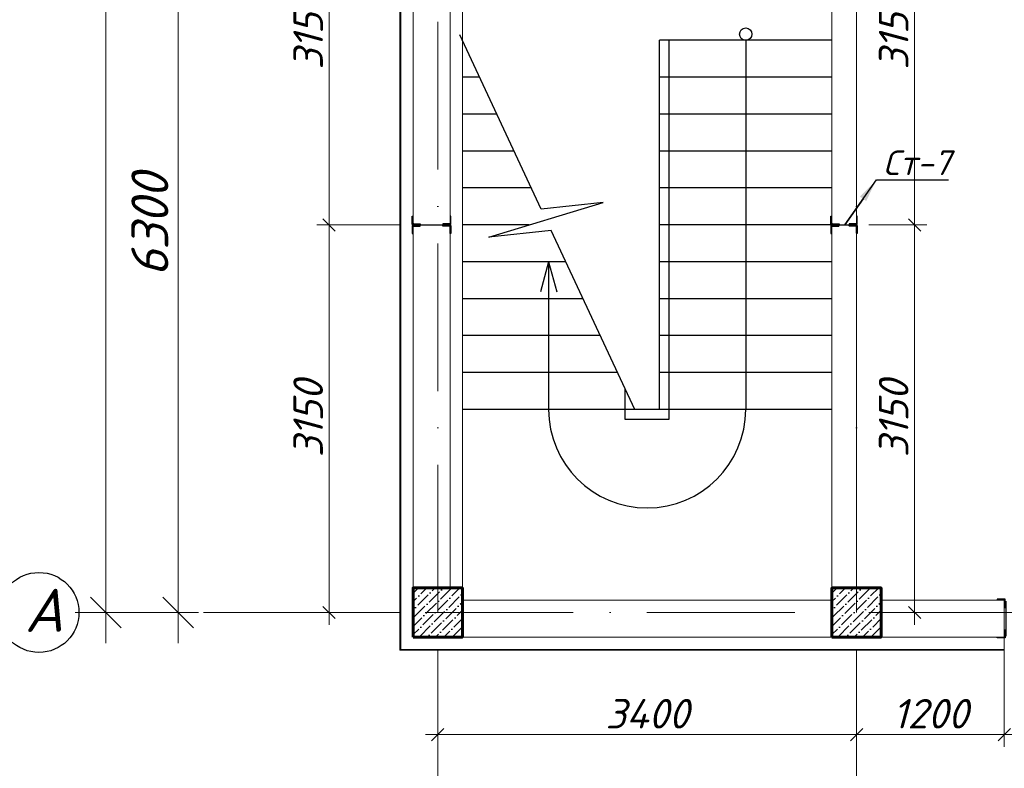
# Model space of a CAD drawing. Header units: millimetres. Extents: x 363306 to 7757304, y 1022887 to 1207196.
# Tile 136 of 256: x 923267 to 931262, y 1068771 to 1074854. Entities that reach past the tile are written whole.
import ezdxf
from ezdxf import colors
from ezdxf.entities.mleader import LeaderData, LeaderLine
from ezdxf.math import Vec2, Vec3

# ---------------------------------------------------------------- set-up
doc = ezdxf.new("R2010")
doc.units = ezdxf.units.MM
doc.linetypes.add('ACAD_ISO10W100', pattern=[18, 12, -3, 0, -3])
doc.layers.add('0 @ 100', color=7, linetype='Continuous')
doc.layers.add('kcd_tx', color=7, linetype='Continuous')
for name, color, linetype, lineweight in [('5   0.30', 1, 'Continuous', 30), ('ACO-текст', 7, 'Continuous', 20), ('expl', 234, 'Continuous', 13), ('PLAN', 250, 'Continuous', 25), ('размеры', 12, 'Continuous', 15)]:
    doc.layers.add(name, color=color, linetype=linetype, lineweight=lineweight)
doc.styles.add('ISOCPEUR', font='isocpeur.TTF')
doc.styles.add('PDF ISOCPEUR Italic', font='isocpeui.ttf')
doc.styles.get("Standard").update_dxf_attribs({"font": 'isocpeui.ttf'})
doc.styles.add('ГОСТ 2.304', font='isocpeui.ttf')
doc.linetypes.add('FENCELINE1', pattern='A,6.35,-2.54,[133,ltypeshp.shx,S=2.54,R=0,X=-2.54,Y=0],-2.54,25.4', length=36.83)
doc.dimstyles.new('12121212', dxfattribs={"dimtxt": 200, "dimasz": 200, "dimexe": 200, "dimexo": 100, "dimgap": 100, "dimtad": 1, "dimdec": 0, "dimzin": 0, "dimdsep": 46, "dimtxsty": 'Standard', "dimblk": 'OBLIQUE', "dimcen": 200, "dimdle": 200, "dimclrd": 5, "dimclre": 5, "dimclrt": 5, "dimadec": 0, "dimazin": 0, "dimtfac": 1, "dimtdec": 0, "dimtofl": 0, "dimtmove": 1, "dimatfit": 3, "dimldrblk": 'OBLIQUE', "dimfxl": 0, "dimtolj": 1, "dimtzin": 0, "dimlwd": 9, "dimlwe": 9, "dimarcsym": 0})
doc.dimstyles.new('Санжар', dxfattribs={"dimtxt": 240, "dimasz": 200, "dimexe": 200, "dimexo": 200, "dimgap": 50, "dimtad": 1, "dimdec": 0, "dimtxsty": 'Standard', "dimblk": 'OBLIQUE', "dimcen": 2.5, "dimdle": 200, "dimclrd": 152, "dimclre": 152, "dimclrt": 152, "dimadec": 0, "dimazin": 0, "dimtfac": 1, "dimtdec": 0, "dimtmove": 0, "dimatfit": 3, "dimldrblk": 'OBLIQUE', "dimfxl": 0, "dimlwd": 0, "dimlwe": 0, "dimarcsym": 0})

# ---------------------------------------------------------------- blocks, each defined once
blk = doc.blocks.new('wq34f333')
at = {"ltscale": 100}
for p, q in [((571025, 1166139.6), (570364.3, 1167555.3)), ((573384.9, 1167511.1), (571984.9, 1167511.1)), ((571984.9, 1164511.1), (571984.9, 1167511.1)), ((570524.9, 1167211.1), (570384.9, 1167211.1)), ((573384.9, 1167211.1), (571984.9, 1167211.1)), ((570664.9, 1166911.1), (570384.9, 1166911.1)), ((573384.9, 1166911.1), (571984.9, 1166911.1)), ((570804.9, 1166611.1), (570384.9, 1166611.1)), ((573384.9, 1166611.1), (571984.9, 1166611.1)), ((570944.9, 1166311.1), (570384.9, 1166311.1)), ((573384.9, 1166311.1), (571984.9, 1166311.1)), ((570598.8, 1165911.2), (571528.5, 1166193.8)), ((571528.5, 1166193.8), (571025, 1166139.6)), ((570927.5, 1166011.1), (570384.9, 1166011.1)), ((573384.9, 1166011.1), (571984.9, 1166011.1)), ((571105.8, 1165966.4), (570598.8, 1165911.2)), ((571784.9, 1164511.1), (571105.8, 1165966.4)), ((571224.9, 1165711.1), (570384.9, 1165711.1)), ((573384.9, 1165711.1), (571984.9, 1165711.1)), ((571364.9, 1165411.1), (570384.9, 1165411.1)), ((573384.9, 1165411.1), (571984.9, 1165411.1)), ((571504.9, 1165111.1), (570384.9, 1165111.1)), ((573384.9, 1165111.1), (571984.9, 1165111.1)), ((571644.9, 1164811.1), (570384.9, 1164811.1)), ((573384.9, 1164811.1), (571984.9, 1164811.1)), ((573384.9, 1164511.1), (570384.9, 1164511.1))]:
    blk.add_line(p, q, dxfattribs=at)
at = {"color": 204, "linetype": 'FENCELINE1', "lineweight": 30, "ltscale": 20}
blk.add_lwpolyline([(571704.9, 1164682.5), (571704.9, 1164431.1), (572064.9, 1164431.1), (572064.9, 1167511.1)], dxfattribs=at)
at = {"layer": 'expl', "lineweight": 30}
for p, q in [((572684.9, 1167511.1), (572684.9, 1164511.1)), ((571084.9, 1165711.1), (571017.8, 1165468)), ((571084.9, 1165711.1), (571152.1, 1165468)), ((571084.9, 1165711.1), (571084.9, 1164511.1))]:
    blk.add_line(p, q, dxfattribs=at)
blk.add_circle((572684.9, 1167561.1), 50, dxfattribs=at)
blk.add_arc((571884.9, 1164511.1), 800, 180, 0, dxfattribs=at)
blk = doc.blocks.new('_Oblique')
at = {"color": 0, "linetype": 'ByBlock', "lineweight": -2}
blk.add_line((-0.5, -0.5), (0.5, 0.5), dxfattribs=at)
blk = doc.blocks.new('*D624')
at = {"color": 5, "lineweight": 9, "transparency": 16777216}
for p, q in [((924554.3, 1069787), (924554.3, 1076587)), ((924719.4, 1076337), (924304.3, 1076337)), ((924719.4, 1070037), (924304.3, 1070037))]:
    blk.add_line(p, q, dxfattribs=at)
at = {"layer": 'Defpoints', "color": 0, "lineweight": 25, "transparency": 16777216}
for p in [(924554.3, 1076337), (924819.4, 1076337), (924819.4, 1070037)]:
    blk.add_point(p, dxfattribs=at)
at = {"color": 5, "lineweight": 9, "transparency": 16777216, "xscale": 250, "yscale": 250, "zscale": 250}
for p, rotation in [((924554.3, 1076337), 90), ((924554.3, 1070037), 270)]:
    blk.add_blockref('_Oblique', p, dxfattribs=dict(at, rotation=rotation))
at = {"color": 5, "lineweight": 40, "transparency": 16777216, "insert": (924324.3, 1073187), "char_height": 300, "attachment_point": 5, "rotation": 90}
blk.add_mtext('\\A1;6300', dxfattribs=at)
blk = doc.blocks.new('*D627')
at = {"color": 5, "lineweight": 9, "transparency": 16777216}
for p, q in [((923967.7, 1085887), (923967.7, 1069787)), ((924474.3, 1085637), (923717.7, 1085637)), ((924474.3, 1070037), (923717.7, 1070037))]:
    blk.add_line(p, q, dxfattribs=at)
at = {"layer": 'Defpoints', "color": 0, "lineweight": 25, "transparency": 16777216}
for p in [(924574.3, 1085637), (923967.7, 1070037), (924574.3, 1070037)]:
    blk.add_point(p, dxfattribs=at)
at = {"color": 5, "lineweight": 9, "transparency": 16777216, "xscale": 250, "yscale": 250, "zscale": 250}
for p, rotation in [((923967.7, 1085637), 90), ((923967.7, 1070037), 270)]:
    blk.add_blockref('_Oblique', p, dxfattribs=dict(at, rotation=rotation))
at = {"color": 5, "lineweight": 40, "transparency": 16777216, "insert": (923737.7, 1077837), "char_height": 300, "attachment_point": 5, "rotation": 90}
blk.add_mtext('\\A1;15600', dxfattribs=at)
blk = doc.blocks.new('*U25')
at = {"color": 0, "linetype": 'ByBlock', "lineweight": -2, "ltscale": 100}
blk.add_lwpolyline([(0, 0), (63, 0), (63, 2.7, 0.414214), (60.7, 5), (12, 5, -0.414214), (5, 12), (5, 60.7, 0.414214), (2.7, 63), (0, 63)], format="xyb", close=True, dxfattribs=at)
blk = doc.blocks.new('*U35')
at = {"color": 0, "linetype": 'ByBlock', "lineweight": -2, "ltscale": 100}
blk.add_lwpolyline([(0, 0), (63, 0), (63, 2.7, 0.414214), (60.7, 5), (12, 5, -0.414214), (5, 12), (5, 60.7, 0.414214), (2.7, 63), (0, 63)], format="xyb", close=True, dxfattribs=at)
blk = doc.blocks.new('*U434')
at = {"color": 0, "linetype": 'ByBlock', "lineweight": -2, "ltscale": 100}
blk.add_lwpolyline([(0, 0), (63, 0), (63, 2.7, 0.414214), (60.7, 5), (12, 5, -0.414214), (5, 12), (5, 60.7, 0.414214), (2.7, 63), (0, 63)], format="xyb", close=True, dxfattribs=at)
blk = doc.blocks.new('*D787')
at = {"layer": 'Defpoints', "color": 0, "lineweight": 25, "ltscale": 100, "transparency": 16777216}
for p in [(925779.8, 1076337), (926462.3, 1076337), (926462.3, 1073187)]:
    blk.add_point(p, dxfattribs=at)
at = {"layer": 'kcd_tx', "lineweight": 0, "ltscale": 100, "transparency": 16777216}
for p, q in [((925779.8, 1073087), (925779.8, 1076437)), ((926362.3, 1076337), (925679.8, 1076337)), ((926362.3, 1073187), (925679.8, 1073187))]:
    blk.add_line(p, q, dxfattribs=at)
at = {"layer": 'kcd_tx', "lineweight": 0, "ltscale": 100, "transparency": 16777216, "xscale": 100, "yscale": 100, "zscale": 100}
for p, rotation in [((925779.8, 1076337), 90), ((925779.8, 1073187), 270)]:
    blk.add_blockref('_Oblique', p, dxfattribs=dict(at, rotation=rotation))
at = {"layer": 'kcd_tx', "lineweight": 15, "ltscale": 100, "transparency": 16777216, "insert": (925609.8, 1074762), "char_height": 240, "attachment_point": 5, "rotation": 90}
blk.add_mtext('3150', dxfattribs=at)
blk = doc.blocks.new('*D788')
at = {"layer": 'Defpoints', "color": 0, "lineweight": 25, "ltscale": 100, "transparency": 16777216}
for p in [(925779.8, 1073187), (926462.3, 1073187), (926462.3, 1070037)]:
    blk.add_point(p, dxfattribs=at)
at = {"layer": 'kcd_tx', "lineweight": 0, "ltscale": 100, "transparency": 16777216}
for p, q in [((925779.8, 1069937), (925779.8, 1073287)), ((926362.3, 1073187), (925679.8, 1073187)), ((926362.3, 1070037), (925679.8, 1070037))]:
    blk.add_line(p, q, dxfattribs=at)
at = {"layer": 'kcd_tx', "lineweight": 0, "ltscale": 100, "transparency": 16777216, "xscale": 100, "yscale": 100, "zscale": 100}
for p, rotation in [((925779.8, 1073187), 90), ((925779.8, 1070037), 270)]:
    blk.add_blockref('_Oblique', p, dxfattribs=dict(at, rotation=rotation))
at = {"layer": 'kcd_tx', "lineweight": 15, "ltscale": 100, "transparency": 16777216, "insert": (925609.8, 1071612), "char_height": 240, "attachment_point": 5, "rotation": 90}
blk.add_mtext('3150', dxfattribs=at)
blk = doc.blocks.new('*D705')
at = {"layer": 'Defpoints', "color": 0, "lineweight": 25, "transparency": 16777216}
for p in [(930062.3, 1073187), (930533.7, 1073187), (930162.3, 1070037)]:
    blk.add_point(p, dxfattribs=at)
at = {"layer": 'kcd_tx', "lineweight": 0, "transparency": 16777216}
for p, q in [((930533.7, 1069937), (930533.7, 1073287)), ((930162.3, 1073187), (930633.7, 1073187)), ((930262.3, 1070037), (930633.7, 1070037))]:
    blk.add_line(p, q, dxfattribs=at)
at = {"layer": 'kcd_tx', "lineweight": 0, "transparency": 16777216, "xscale": 100, "yscale": 100, "zscale": 100}
for p, rotation in [((930533.7, 1073187), 90), ((930533.7, 1070037), 270)]:
    blk.add_blockref('_Oblique', p, dxfattribs=dict(at, rotation=rotation))
at = {"layer": 'kcd_tx', "lineweight": 30, "transparency": 16777216, "insert": (930363.7, 1071612), "char_height": 240, "attachment_point": 5, "rotation": 90}
blk.add_mtext('3150', dxfattribs=at)
blk = doc.blocks.new('*D706')
at = {"layer": 'Defpoints', "color": 0, "lineweight": 25, "transparency": 16777216}
for p in [(930162.3, 1076337), (930533.7, 1076337), (930062.3, 1073187)]:
    blk.add_point(p, dxfattribs=at)
at = {"layer": 'kcd_tx', "lineweight": 0, "transparency": 16777216}
for p, q in [((930533.7, 1073087), (930533.7, 1076437)), ((930262.3, 1076337), (930633.7, 1076337)), ((930162.3, 1073187), (930633.7, 1073187))]:
    blk.add_line(p, q, dxfattribs=at)
at = {"layer": 'kcd_tx', "lineweight": 0, "transparency": 16777216, "xscale": 100, "yscale": 100, "zscale": 100}
for p, rotation in [((930533.7, 1076337), 90), ((930533.7, 1073187), 270)]:
    blk.add_blockref('_Oblique', p, dxfattribs=dict(at, rotation=rotation))
at = {"layer": 'kcd_tx', "lineweight": 30, "transparency": 16777216, "insert": (930363.7, 1074762), "char_height": 240, "attachment_point": 5, "rotation": 90}
blk.add_mtext('3150', dxfattribs=at)
blk = doc.blocks.new('*D679')
at = {"layer": 'Defpoints', "color": 0, "lineweight": 25, "ltscale": 100, "transparency": 16777216}
for p in [(930062.3, 1069837), (931262.3, 1069837), (931262.3, 1069044.4)]:
    blk.add_point(p, dxfattribs=at)
at = {"layer": 'kcd_tx', "lineweight": 0, "ltscale": 100, "transparency": 16777216}
for p, q in [((930062.3, 1069737), (930062.3, 1068944.4)), ((931262.3, 1069737), (931262.3, 1068944.4)), ((929962.3, 1069044.4), (931362.3, 1069044.4))]:
    blk.add_line(p, q, dxfattribs=at)
at = {"layer": 'kcd_tx', "lineweight": 0, "ltscale": 100, "transparency": 16777216, "xscale": 100, "yscale": 100, "zscale": 100, "rotation": 180}
blk.add_blockref('_Oblique', (930062.3, 1069044.4), dxfattribs=at)
at = {"layer": 'kcd_tx', "lineweight": 0, "ltscale": 100, "transparency": 16777216, "xscale": 100, "yscale": 100, "zscale": 100}
blk.add_blockref('_Oblique', (931262.3, 1069044.4), dxfattribs=at)
at = {"layer": 'kcd_tx', "lineweight": 15, "ltscale": 100, "transparency": 16777216, "insert": (930662.3, 1069214.4), "char_height": 240, "attachment_point": 5}
blk.add_mtext('1200', dxfattribs=at)
blk = doc.blocks.new('*D448')
at = {"layer": 'Defpoints', "color": 0, "lineweight": 25, "transparency": 16777216}
for p in [(931262.3, 1069837), (932662.3, 1069837), (932662.3, 1069044.4)]:
    blk.add_point(p, dxfattribs=at)
at = {"layer": 'kcd_tx', "lineweight": 0, "transparency": 16777216}
for p, q in [((931262.3, 1069737), (931262.3, 1068944.4)), ((932662.3, 1069737), (932662.3, 1068944.4)), ((931162.3, 1069044.4), (932762.3, 1069044.4))]:
    blk.add_line(p, q, dxfattribs=at)
at = {"layer": 'kcd_tx', "lineweight": 0, "transparency": 16777216, "xscale": 100, "yscale": 100, "zscale": 100, "rotation": 180}
blk.add_blockref('_Oblique', (931262.3, 1069044.4), dxfattribs=at)
at = {"layer": 'kcd_tx', "lineweight": 0, "transparency": 16777216, "xscale": 100, "yscale": 100, "zscale": 100}
blk.add_blockref('_Oblique', (932662.3, 1069044.4), dxfattribs=at)
at = {"layer": 'kcd_tx', "lineweight": 30, "transparency": 16777216, "insert": (931962.3, 1069214.4), "char_height": 240, "attachment_point": 5}
blk.add_mtext('1400', dxfattribs=at)
blk = doc.blocks.new('*D680')
at = {"layer": 'Defpoints', "color": 0, "lineweight": 25, "ltscale": 100, "transparency": 16777216}
for p in [(926662.3, 1069837), (930062.3, 1069837), (926662.3, 1069044.4)]:
    blk.add_point(p, dxfattribs=at)
at = {"layer": 'kcd_tx', "lineweight": 0, "ltscale": 100, "transparency": 16777216}
for p, q in [((926662.3, 1069737), (926662.3, 1068944.4)), ((930062.3, 1069737), (930062.3, 1068944.4)), ((930162.3, 1069044.4), (926562.3, 1069044.4))]:
    blk.add_line(p, q, dxfattribs=at)
at = {"layer": 'kcd_tx', "lineweight": 0, "ltscale": 100, "transparency": 16777216, "xscale": 100, "yscale": 100, "zscale": 100, "rotation": 180}
blk.add_blockref('_Oblique', (926662.3, 1069044.4), dxfattribs=at)
at = {"layer": 'kcd_tx', "lineweight": 0, "ltscale": 100, "transparency": 16777216, "xscale": 100, "yscale": 100, "zscale": 100}
blk.add_blockref('_Oblique', (930062.3, 1069044.4), dxfattribs=at)
at = {"layer": 'kcd_tx', "lineweight": 15, "ltscale": 100, "transparency": 16777216, "insert": (928362.3, 1069214.4), "char_height": 240, "attachment_point": 5}
blk.add_mtext('3400', dxfattribs=at)
blk = doc.blocks.new('trgrw')
at = {"layer": '5   0.30', "color": 3, "lineweight": 30, "ltscale": 200}
for p, q in [((626896.9, 1818052.1), (626896.9, 1817767.9)), ((628272.5, 1818052.1), (628272.5, 1817767.9))]:
    blk.add_line(p, q, dxfattribs=at)
at = {"layer": '5   0.30', "color": 3, "lineweight": 30, "ltscale": 200, "yscale": 1.05763968, "zscale": 1.05763968, "rotation": 180}
for p, xscale in [((626892.8, 1818068.4), 1.05763968), ((628276.6, 1818068.4), -1.05763968)]:
    blk.add_blockref('*U25', p, dxfattribs=dict(at, xscale=xscale))
at = {"layer": '5   0.30', "color": 3, "lineweight": 30, "ltscale": 200, "extrusion": (0, 0, -1), "yscale": 1.05763968, "zscale": -1.05763968}
for p, xscale in [((-626892.8, 1817753.5), 1.05763968), ((-628276.6, 1817753.5), -1.05763968)]:
    blk.add_blockref('*U25', p, dxfattribs=dict(at, xscale=xscale))
ml = blk.add_multileader_mtext('Standard')
ml.set_content('{\\fISOCPEUR|b0|i1|c204|p34;\\C5;Ст-1}', color=256, style='ISOCPEUR')
ml.set_leader_properties()
ml.build(insert=Vec2(0, 0))
ml.multileader.update_dxf_attribs({"text_left_attachment_type": 6, "text_right_attachment_type": 6, "dogleg_length": 0.208, "arrow_head_size": 187.5, "scale": 100})
ctx = ml.context
ctx.base_point, ctx.scale, ctx.char_height, ctx.arrow_head_size, ctx.landing_gap_size, ctx.plane_origin = Vec3(627318.1, 1818508.9), 100, 200, 187.5, 0, Vec3(631522.8, 1819982)
ctx.left_attachment, ctx.right_attachment, ctx.text_align_type = 6, 6, 1
notes = []
notes.append((ctx, [(1, (1, 1, 0), (627915.4, 1818508.9), (-1, 0), 20.8, [(2, [(626892.8, 1818068.4)], 0, []), (1, [(628295.3, 1818060), (628295.3, 1818060)], 0, [])])]))
ctx.mtext.insert, ctx.mtext.alignment, ctx.mtext.flow_direction = Vec3(627606.4, 1818748.9), 2, 5
for ctx, leaders in notes:
    for number, flags, end, landing, length, lines in leaders:
        leader = LeaderData()
        leader.index, (leader.has_last_leader_line, leader.has_dogleg_vector, leader.attachment_direction) = number, flags
        leader.last_leader_point, leader.dogleg_vector, leader.dogleg_length = Vec3(end), Vec3(landing), length
        for number, points, colour, breaks in lines:
            line = LeaderLine()
            line.index, line.vertices, line.color, line.breaks = number, Vec3.list(points), colors.encode_raw_color(colour), breaks
            leader.lines.append(line)
        ctx.leaders.append(leader)

msp = doc.modelspace()

# ---------------------------------------------------------------- hatches: boundary and pattern name
at = {"ltscale": 100}
h = msp.add_hatch(dxfattribs=at)
h.set_pattern_fill('ANSI36', color=256, scale=15, style=0)
h.set_pattern_definition([(45, (-16117300.283, 10253067.04), (25.25697034, 92.60889125), [119.0625, -23.8125, 0, -23.8125])])
h.paths.add_polyline_path([(926862.268, 1070237.041), (926462.268, 1070237.041), (926462.268, 1069837.041), (926862.268, 1069837.041)])
h = msp.add_hatch(dxfattribs=at)
h.set_pattern_fill('ANSI36', color=256, scale=15, style=0)
h.set_pattern_definition([(45, (-16113900.283, 10253067.04), (25.25697034, 92.60889125), [119.0625, -23.8125, 0, -23.8125])])
h.paths.add_polyline_path([(930262.268, 1070237.041), (929862.268, 1070237.041), (929862.268, 1069837.041), (930262.268, 1069837.041)])

# ---------------------------------------------------------------- linework, layer by layer
at = {"color": 1, "linetype": 'ACAD_ISO10W100', "lineweight": 9, "ltscale": 100}
for p, q in [((926662.268, 1085637.041), (926662.268, 1065521.995)), ((930062.268, 1085637.041), (930062.268, 1065521.995)), ((952962.268, 1070037.041), (923748.61, 1070037.041))]:
    msp.add_line(p, q, dxfattribs=at)
at = {"lineweight": 0, "ltscale": 100}
for p, q in [((926462.268, 1077087.041), (926462.268, 1069837.041)), ((926762.268, 1076137.041), (926762.268, 1070237.041)), ((930262.268, 1070137.041), (931262.268, 1070137.041)), ((931262.268, 1070137.041), (931262.268, 1069837.041))]:
    msp.add_line(p, q, dxfattribs=at)
at = {"color": 18, "lineweight": 0, "true_color": 0x000000}
for p, q in [((926462.268, 1073187.041), (926762.268, 1073187.041)), ((929862.268, 1073187.041), (930062.268, 1073187.041))]:
    msp.add_line(p, q, dxfattribs=at)
at = {"color": 7, "lineweight": 0, "ltscale": 100}
for p, q in [((926862.268, 1070137.041), (929862.268, 1070137.041)), ((926462.268, 1069837.041), (931262.268, 1069837.041))]:
    msp.add_line(p, q, dxfattribs=at)
at = {"color": 252, "lineweight": 0, "ltscale": 100}
for points in [[(926355.268, 1077087.041), (926355.268, 1069730.041), (931262.268, 1069730.041)], [(926862.268, 1069837.041), (926862.268, 1069837.041)], [(930262.268, 1069837.041), (930262.268, 1069837.041)], [(931262.268, 1069837.041), (931262.268, 1069730.041)]]:
    msp.add_lwpolyline(points, dxfattribs=at)
at = {"color": 32, "lineweight": 0, "ltscale": 100}
msp.add_lwpolyline([(926362.268, 1077087.041), (926362.268, 1069737.041), (931262.268, 1069737.041)], dxfattribs=at)
at = {"color": 7, "lineweight": 0, "ltscale": 100}
for points in [[(926862.268, 1076137.041), (926862.268, 1070237.041)], [(929862.268, 1076137.041), (929862.268, 1070237.041)], [(930062.268, 1076137.041), (930062.268, 1070237.041)]]:
    msp.add_lwpolyline(points, dxfattribs=at)
at = {"layer": '5   0.30', "lineweight": 30, "ltscale": 200}
for p, q in [((926470.173, 1073187.041), (926754.362, 1073187.041)), ((926470.173, 1073187.041), (926754.362, 1073187.041)), ((929870.173, 1073187.041), (930054.362, 1073187.041)), ((929870.173, 1073187.041), (930054.362, 1073187.041))]:
    msp.add_line(p, q, dxfattribs=at)
at = {"layer": 'PLAN', "color": 158, "lineweight": 30}
msp.add_circle((923423.725, 1070037.041), 324.885, dxfattribs=at)
at = {"layer": 'размеры', "lineweight": 60, "ltscale": 5}
for points in [[(926462.268, 1069837.041), (926862.268, 1069837.041), (926862.268, 1070237.041), (926462.268, 1070237.041)], [(929862.268, 1069837.041), (930262.268, 1069837.041), (930262.268, 1070237.041), (929862.268, 1070237.041)]]:
    msp.add_lwpolyline(points, close=True, dxfattribs=at)

# ---------------------------------------------------------------- block references
at = {"color": 2, "lineweight": 0}
msp.add_blockref('wq34f333', (356477.322, -92824.056), dxfattribs=at)
at = {"color": 18, "lineweight": 0, "true_color": 0x000000}
msp.add_blockref('trgrw', (304377.576, -747922.929), dxfattribs=at)
at = {"layer": '5   0.30', "lineweight": 30, "ltscale": 200, "yscale": 1.05763968, "zscale": 1.05763968}
for name, p, xscale, rotation in [('*U434', (926453.836, 1073191.12), -1.05763968, 270), ('*U35', (929853.836, 1073191.12), -1.05763968, 270), ('*U35', (930068.688, 1073191.12), 1.05763968, 89.99999999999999), ('*U35', (926453.836, 1073182.962), 1.05763968, 270), ('*U35', (926768.688, 1073182.962), -1.05763968, 90), ('*U434', (929853.836, 1073182.962), 1.05763968, 270)]:
    msp.add_blockref(name, p, dxfattribs=dict(at, xscale=xscale, rotation=rotation))
at = {"layer": '5   0.30', "lineweight": 30, "ltscale": 200, "extrusion": (0, 0, -1), "yscale": 1.05763968, "zscale": -1.05763968, "rotation": 270}
for p, xscale in [((-926768.688, 1073191.12), -1.05763968), ((-930068.688, 1073182.962), 1.05763968)]:
    msp.add_blockref('*U434', p, dxfattribs=dict(at, xscale=xscale))

# ---------------------------------------------------------------- texts
at = {"layer": '0 @ 100', "color": 7, "insert": (761996.908, 1075986.433), "char_height": 318.940213, "width": 19697.5359, "attachment_point": 4, "style": 'ГОСТ 2.304'}
msp.add_mtext('\\pi5457.36288;{\\fISOCPEUR|b1|i1|c204|p34;Характеристика участка строительства:\\P\\pi0;\\P}Расчетная зимняя температура воздух 15 °С.\\PСкоростной напор ветра   - 38кг/м2.\\PВес снегового покрова    - 50кг/м2.\\PКлассификация зданий по функциональной пожарной опасности - Ф 4.1 \\PКоэффициент надежности по назначению - 0.95\\P\\P^IПроектом разработано подъёмник для мало мобильных граждан населения грузоподъемностью 250 кг. скоростью 0,25 см/с. Двери шахт подъёмника противопожарные с пределом огнестойкости El 30. Подъёмники оборудованы кабинами габаритами 1500х1500 мм, ширина дверей кабины обеспечивает проезд инвалидной коляски. Для экстренных случаев подъёмник оснащен дополнительным аккумулятором и механическим спуском для безопасного спуска пассажира в нулевую отметку. Так же в дверях подъёмника установлены замки датчики которые открываются с ключевыми картами, чтобы открыть двери подъёмника.\\P^IС внешней и внутренней стороны наружных стен предусмотрено обшивка из аквапанелей толщиной 12,5мм с утеплением из минераловатной ваты на кварцевой основе, А =0,040 Вт/мС, толщиной 100мм. (по теплотехническому расчету). Наружная отделка из органическое стекло.\\P^IПодрядчик обязан предоставить заказчику сертификаты соответствия и пожарной безопасности на фасадную систему и все применяемые в данной системе материалы и изделия.\\PКонструкции, изделия и материалы применены по действующим стандартам, ТУ, сертификатам. На путях эвакуации используются отделочные материалы, соответствующие требованиям п. 5.25 ШНК 2.01.02-04.\\PОтделка стен с внутренней стороны окраска водоэмульсионными красками светлых тонов. Во внутренней и наружной отделке использованы современные отделочные материалы используемые на территории Республики Узбекистан.\\P^IКрыша - скатная из металлических профилированных листов с полимерными покрытиями с обеих сторон толщ.0,55мм по металлическим конструкциям.\\P^IПо периметру наружных стен устраивается бетонная отмостка. Бетон кл.В 7,5 шириной 1000 мм, толщиной 50 мм по гравийному основанию толщиной 100 мм -150 мм.\\P^IВсе строительно-монтажные работы вести согласно указаний соответствующих строительных норм и проекта производства работ (П.П.Р.) на основании ШНК 3.01.01 - 03 и КМК 3.01.02 - 00.', dxfattribs=at)
at = {"layer": 'ACO-текст', "insert": (672490.308, 1084593.003), "char_height": 300, "width": 19682.58846, "attachment_point": 1, "style": 'PDF ISOCPEUR Italic'}
msp.add_mtext('\\pi-600,l900,t900;{\\H1.1429x;\\C0;Примечание:}\\P1.^IОбщие указания и грунтовые условия смотри на листе КP-7. \\P2.^IСоединения пересечений стержней арматуры выполнять вязаными стальной  отожженной проволокой d=0.8-1.0мм.\\P3.^IСтыки арматуры должны иметь длину перепуска  L=600мм для d=16А400, L=800мм для d=20А400, L=900мм для d=22А400 \\P4.^IСтыки стержней внахлестку должны располагаться вразбежку. При этом площадь сечения рабочих стержней, стыкуемых в одном месте, должна быть не более 50% общей плошади сечения арматуры. \\P5.^IУказания по выполнению арматурных, опалубочных, бетонных работ, допуски при установке арматуры и опалубки, устройству рабочих швов, уходу за бетоном см. КМК 3.03.01-98.', dxfattribs=at)
at = {"layer": 'PLAN', "lineweight": 30, "insert": (923307.942, 1070229.829), "char_height": 350, "width": 338.65741, "attachment_point": 1}
msp.add_mtext('A', dxfattribs=at)

# ---------------------------------------------------------------- dimensions: what is measured, and where the dimension line sits
at = {"color": 12, "lineweight": 40}
for base, p1, p2, picture, middle in [((923967.696, 1070037.041), (924574.349, 1085637.041), (924574.349, 1070037.041), '*D627', (923737.696, 1077837.041)), ((924554.316, 1076337.041), (924819.38, 1070037.041), (924819.38, 1076337.041), '*D624', (924324.316, 1073187.041))]:
    dim = msp.add_linear_dim(base=base, p1=p1, p2=p2, angle=90, dimstyle='12121212', override={"dimtxt": 300, "dimasz": 250, "dimexe": 250, "dimgap": 80, "dimdle": 250}, dxfattribs=at)
    dim.commit()
    dim.dimension.update_dxf_attribs({"geometry": picture, "text_midpoint": middle})
at = {"layer": 'kcd_tx', "color": 134, "lineweight": 15, "ltscale": 100}
for base, p1, p2, angle, picture, middle in [((925779.773, 1076337.041), (926462.268, 1073187.041), (926462.268, 1076337.041), 90, '*D787', (925609.773, 1074762.041)), ((925779.773, 1073187.041), (926462.268, 1070037.041), (926462.268, 1073187.041), 90, '*D788', (925609.773, 1071612.041)), ((926662.268, 1069044.356), (930062.268, 1069837.041), (926662.268, 1069837.041), 180, '*D680', (928362.268, 1069214.356))]:
    dim = msp.add_linear_dim(base=base, p1=p1, p2=p2, angle=angle, dimstyle='Санжар', override={"dimasz": 100, "dimexe": 100, "dimexo": 100, "dimdle": 100, "dimclrd": 256, "dimclre": 256, "dimclrt": 256, "dimtmove": 1, "dimfxl": 0, "dimarcsym": 2}, dxfattribs=at)
    dim.commit()
    dim.dimension.update_dxf_attribs({"geometry": picture, "text_midpoint": middle})
at = {"layer": 'kcd_tx', "color": 244, "lineweight": 30, "true_color": 0x991b1e}
for base, p1, p2, picture, middle in [((930533.716, 1076337.041), (930062.268, 1073187.041), (930162.268, 1076337.041), '*D706', (930363.716, 1074762.041)), ((930533.716, 1073187.041), (930162.268, 1070037.041), (930062.268, 1073187.041), '*D705', (930363.716, 1071612.041))]:
    dim = msp.add_linear_dim(base=base, p1=p1, p2=p2, angle=90, dimstyle='Санжар', override={"dimasz": 100, "dimexe": 100, "dimexo": 100, "dimdle": 100, "dimclrd": 256, "dimclre": 256, "dimclrt": 256, "dimtmove": 1, "dimfxl": 0, "dimarcsym": 2}, dxfattribs=at)
    dim.commit()
    dim.dimension.update_dxf_attribs({"geometry": picture, "text_midpoint": middle})
at = {"layer": 'kcd_tx', "color": 134, "lineweight": 15, "ltscale": 100}
dim = msp.add_linear_dim(base=(931262.268, 1069044.356), p1=(930062.268, 1069837.041), p2=(931262.268, 1069837.041), dimstyle='Санжар', override={"dimasz": 100, "dimexe": 100, "dimexo": 100, "dimdle": 100, "dimclrd": 256, "dimclre": 256, "dimclrt": 256, "dimtmove": 1, "dimfxl": 0, "dimarcsym": 2}, dxfattribs=at)
dim.commit()
dim.dimension.update_dxf_attribs({"geometry": '*D679', "text_midpoint": (930662.268, 1069214.356)})
at = {"layer": 'kcd_tx', "color": 244, "lineweight": 30, "true_color": 0x991b1e}
dim = msp.add_linear_dim(base=(932662.289, 1069044.356), p1=(931262.268, 1069837.041), p2=(932662.289, 1069837.041), dimstyle='Санжар', override={"dimasz": 100, "dimexe": 100, "dimexo": 100, "dimdle": 100, "dimclrd": 256, "dimclre": 256, "dimclrt": 256, "dimtmove": 1, "dimfxl": 0, "dimarcsym": 2}, dxfattribs=at)
dim.commit()
dim.dimension.update_dxf_attribs({"geometry": '*D448', "text_midpoint": (931962.278, 1069214.356)})

# ---------------------------------------------------------------- leaders
ml = msp.add_multileader_mtext('Standard')
ml.set_content('{\\fISOCPEUR|b0|i1|c204|p34;\\C5;Ст-7}', color=256, style='ISOCPEUR')
ml.set_leader_properties()
ml.build(insert=Vec2(0, 0))
ml.multileader.update_dxf_attribs({"text_left_attachment_type": 6, "text_right_attachment_type": 6, "dogleg_length": 0.208, "arrow_head_size": 187.5, "scale": 100})
ctx = ml.context
ctx.base_point, ctx.scale, ctx.char_height, ctx.arrow_head_size, ctx.landing_gap_size, ctx.plane_origin = Vec3(930244.145, 1073551.82), 100, 200, 187.5, 0, Vec3(934549.528, 1072154.207)
ctx.left_attachment, ctx.right_attachment, ctx.text_align_type = 6, 6, 1
notes = []
notes.append((ctx, [(0, (1, 1, 0), (930223.326, 1073551.82), (1, 0), 20.819, [(1, [(930223.326, 1073551.82), (929966.971, 1073187.041), (929966.971, 1073187.041)], 0, [])])]))
ctx.mtext.insert, ctx.mtext.alignment, ctx.mtext.flow_direction = Vec3(930553.084, 1073791.82), 2, 5
for ctx, leaders in notes:
    for number, flags, end, landing, length, lines in leaders:
        leader = LeaderData()
        leader.index, (leader.has_last_leader_line, leader.has_dogleg_vector, leader.attachment_direction) = number, flags
        leader.last_leader_point, leader.dogleg_vector, leader.dogleg_length = Vec3(end), Vec3(landing), length
        for number, points, colour, breaks in lines:
            line = LeaderLine()
            line.index, line.vertices, line.color, line.breaks = number, Vec3.list(points), colors.encode_raw_color(colour), breaks
            leader.lines.append(line)
        ctx.leaders.append(leader)

doc.saveas('drawing.dxf')
